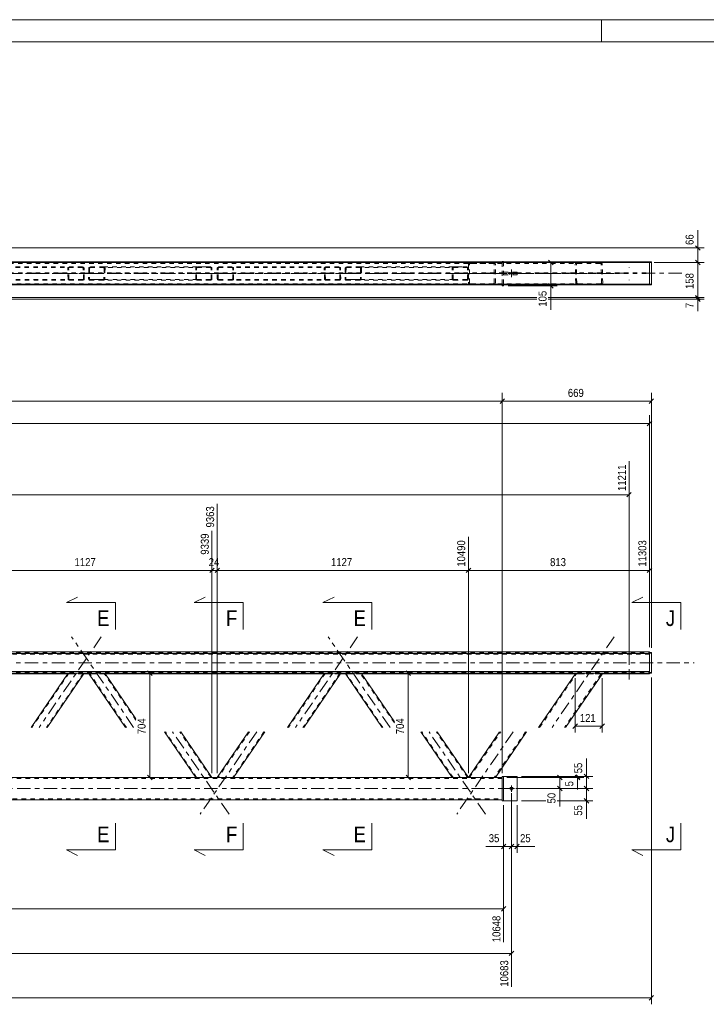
# Model space of a CAD drawing. Header units: millimetres. Extents: x 0 to 914, y 0 to 420.
# Tile 7 of 9: x 573 to 728, y 199 to 420. Entities that reach past the tile are written whole.
import ezdxf

# ---------------------------------------------------------------- set-up
doc = ezdxf.new("R2010")
doc.units = ezdxf.units.MM
for name, pattern in [('XKITLINE00', [0]), ('XKITLINE01', [4, 1, -1, 1, -1]), ('XKITLINE02', [4, 2, -2]), ('XKITLINE03', [6, 3, -1, 1, -1])]:
    doc.linetypes.add(name, pattern=pattern)
for name, color, linetype, lineweight in [('Arkusz rysunku', 3, 'Continuous', 0), ('Element', 2, 'Continuous', 0), ('Przekrój', 7, 'Continuous', 0), ('Wymiar', 4, 'Continuous', 0), ('Śruba', 3, 'Continuous', 0)]:
    doc.layers.add(name, color=color, linetype=linetype, lineweight=lineweight)
doc.styles.add('ARIAL', font='ARIAL.TTF')

msp = doc.modelspace()

# ---------------------------------------------------------------- linework, layer by layer
at = {"layer": 'Arkusz rysunku', "linetype": 'XKITLINE00', "lineweight": 0}
for p, q in [((914, 420), (0, 420)), ((704, 415), (704, 420)), ((909, 415), (5, 415))]:
    msp.add_line(p, q, dxfattribs=at)
at = {"layer": 'Element', "linetype": 'XKITLINE00', "lineweight": 0}
for p, q in [((431.02, 365.63), (714.78, 365.63)), ((681.73, 365.73), (681.73, 365.63)), ((682.03, 365.73), (681.73, 365.73)), ((682.03, 365.73), (682.03, 365.63)), ((714.78, 365.63), (714.78, 360.63)), ((714.78, 365.62), (715.18, 365.62)), ((715.18, 365.62), (715.18, 360.48)), ((116.58, 360.63), (714.78, 360.63)), ((116.58, 360.62), (714.78, 360.62)), ((714.78, 360.49), (116.58, 360.49)), ((116.58, 360.48), (714.78, 360.48)), ((681.73, 360.23), (681.73, 360.48)), ((682.03, 360.23), (682.03, 360.48)), ((698.69, 360.48), (698.67, 360.48)), ((698.69, 360.48), (703.78, 360.48)), ((698.69, 360.48), (698.69, 360.48)), ((703.78, 360.48), (703.79, 360.48)), ((714.78, 360.63), (714.78, 360.62)), ((714.78, 360.62), (714.78, 360.62)), ((714.78, 360.62), (715.18, 360.62)), ((714.78, 360.48), (714.78, 360.62)), ((714.78, 360.48), (714.78, 360.49)), ((715.18, 360.48), (714.78, 360.48)), ((682.03, 360.23), (681.73, 360.23)), ((116.58, 278.07), (714.78, 278.07)), ((116.58, 277.67), (714.78, 277.67)), ((714.78, 278.07), (714.78, 277.67)), ((714.78, 273.42), (714.78, 277.92)), ((714.78, 277.92), (715.18, 277.92)), ((715.18, 277.92), (715.18, 273.26)), ((116.58, 273.67), (714.78, 273.67)), ((714.78, 273.27), (423.18, 273.27)), ((584.18, 273.11), (535.01, 273.11)), ((584.26, 273.23), (575.95, 261.09)), ((587.89, 273.23), (579.59, 261.09)), ((584.26, 273.23), (584.29, 273.23)), ((584.29, 273.23), (584.37, 273.24)), ((584.37, 273.24), (584.49, 273.24)), ((584.49, 273.24), (584.63, 273.24)), ((584.63, 273.24), (587.54, 273.24)), ((587.54, 273.24), (587.67, 273.24)), ((587.67, 273.24), (587.79, 273.24)), ((587.79, 273.24), (587.87, 273.23)), ((588.94, 273.11), (587.81, 273.11)), ((587.87, 273.23), (587.89, 273.23)), ((597.17, 261.09), (588.86, 273.23)), ((588.86, 273.23), (588.88, 273.23)), ((588.88, 273.23), (588.96, 273.24)), ((588.96, 273.24), (589.08, 273.24)), ((589.08, 273.24), (589.22, 273.24)), ((589.22, 273.24), (592.12, 273.24)), ((592.12, 273.24), (592.26, 273.24)), ((592.26, 273.24), (592.38, 273.24)), ((592.38, 273.24), (592.46, 273.23)), ((592.46, 273.23), (592.49, 273.23)), ((599.5, 262.99), (592.49, 273.23)), ((641.74, 273.11), (592.57, 273.11)), ((641.82, 273.23), (633.52, 261.09)), ((645.46, 273.23), (637.15, 261.09)), ((641.82, 273.23), (641.85, 273.23)), ((641.85, 273.23), (641.93, 273.24)), ((641.93, 273.24), (642.05, 273.24)), ((642.05, 273.24), (642.19, 273.24)), ((642.19, 273.24), (645.1, 273.24)), ((645.1, 273.24), (645.24, 273.24)), ((645.24, 273.24), (645.36, 273.24)), ((645.36, 273.24), (645.43, 273.23)), ((646.5, 273.11), (645.38, 273.11)), ((645.43, 273.23), (645.46, 273.23)), ((654.73, 261.09), (646.43, 273.23)), ((646.43, 273.23), (646.45, 273.23)), ((646.45, 273.23), (646.53, 273.24)), ((646.53, 273.24), (646.64, 273.24)), ((646.64, 273.24), (646.78, 273.24)), ((646.78, 273.24), (649.69, 273.24)), ((649.69, 273.24), (649.83, 273.24)), ((649.83, 273.24), (649.95, 273.24)), ((649.95, 273.24), (650.03, 273.23)), ((650.03, 273.23), (650.06, 273.23)), ((657.5, 262.36), (650.06, 273.23)), ((698.1, 273.11), (650.14, 273.11)), ((689.87, 261.09), (698.2, 273.26)), ((704.26, 273.26), (695.93, 261.09)), ((698.2, 273.26), (698.24, 273.26)), ((698.24, 273.26), (698.35, 273.27)), ((698.35, 273.27), (698.5, 273.27)), ((698.5, 273.27), (698.69, 273.27)), ((698.69, 273.27), (703.78, 273.27)), ((703.78, 273.27), (703.96, 273.27)), ((703.96, 273.27), (704.12, 273.27)), ((704.12, 273.27), (704.22, 273.26)), ((714.78, 273.11), (704.16, 273.11)), ((704.22, 273.26), (704.26, 273.26)), ((714.78, 273.67), (714.78, 273.11)), ((715.18, 273.42), (714.78, 273.42)), ((714.78, 273.26), (715.18, 273.26)), ((612.92, 249.84), (605.91, 260.09)), ((616.56, 249.84), (609.54, 260.09)), ((624.78, 260.09), (617.76, 249.84)), ((628.41, 260.09), (621.4, 249.84)), ((670.49, 249.84), (663.47, 260.09)), ((674.12, 249.84), (667.11, 260.09)), ((674.12, 249.84), (681.13, 260.09)), ((687.19, 260.09), (680.18, 249.84)), ((681.73, 250.09), (681.73, 244.59)), ((681.73, 250.09), (682.03, 250.09)), ((682.03, 250.09), (682.03, 244.59)), ((685.03, 250.09), (682.03, 250.09)), ((685.03, 244.59), (685.03, 250.09)), ((674.12, 249.84), (420.41, 249.84)), ((674.12, 249.84), (674.12, 249.84)), ((680.03, 249.84), (674.12, 249.84)), ((680.14, 249.84), (680.03, 249.84)), ((680.18, 249.84), (680.14, 249.84)), ((681.73, 249.84), (680.18, 249.84)), ((680.18, 249.84), (680.18, 249.84)), ((407.82, 244.84), (681.73, 244.84)), ((681.73, 244.59), (682.03, 244.59)), ((682.03, 244.59), (685.03, 244.59))]:
    msp.add_line(p, q, dxfattribs=at)
at = {"layer": 'Element', "linetype": 'XKITLINE01', "lineweight": 0}
for p, q in [((431.02, 365.61), (714.78, 365.61)), ((714.78, 365.49), (431.02, 365.49)), ((431.02, 365.48), (714.78, 365.48)), ((681.73, 365.48), (431.02, 365.48)), ((431.02, 365.28), (681.73, 365.28)), ((674.12, 365.08), (674.15, 365.23)), ((674.12, 365.08), (674.12, 360.88)), ((674.38, 365.16), (674.36, 365.08)), ((674.36, 360.88), (674.36, 365.08)), ((674.43, 365.22), (674.38, 365.16)), ((674.42, 365.45), (674.6, 365.48)), ((674.51, 365.26), (674.43, 365.22)), ((674.6, 365.28), (674.51, 365.26)), ((703.67, 365.48), (674.6, 365.48)), ((703.68, 365.28), (674.6, 365.28)), ((679.69, 365.48), (679.88, 365.45)), ((679.78, 365.26), (679.69, 365.28)), ((679.86, 365.22), (679.78, 365.26)), ((679.92, 365.16), (679.86, 365.22)), ((679.93, 365.08), (679.92, 365.16)), ((679.93, 360.88), (679.93, 365.08)), ((680.14, 365.23), (680.18, 365.08)), ((680.18, 360.88), (680.18, 365.08)), ((681.73, 365.63), (681.73, 360.48)), ((681.73, 365.48), (681.73, 360.48)), ((682.03, 365.63), (682.03, 360.48)), ((698.14, 365.23), (698.11, 365.08)), ((698.2, 360.88), (698.11, 365.08)), ((698.24, 365.36), (698.14, 365.23)), ((698.4, 365.45), (698.24, 365.36)), ((698.35, 365.08), (698.37, 365.15)), ((698.44, 360.88), (698.35, 365.08)), ((698.37, 365.15), (698.42, 365.22)), ((698.58, 365.48), (698.4, 365.45)), ((698.42, 365.22), (698.5, 365.26)), ((698.5, 365.26), (698.59, 365.28)), ((703.86, 365.45), (703.67, 365.48)), ((703.68, 365.28), (703.77, 365.26)), ((703.77, 365.26), (703.85, 365.22)), ((703.85, 365.22), (703.9, 365.15)), ((704.02, 365.36), (703.86, 365.45)), ((703.9, 365.15), (703.92, 365.08)), ((704.01, 360.88), (703.92, 365.08)), ((704.13, 365.23), (704.02, 365.36)), ((704.17, 365.08), (704.13, 365.23)), ((704.26, 360.88), (704.17, 365.08)), ((714.78, 360.62), (714.78, 365.62)), ((714.78, 365.48), (715.18, 365.48)), ((431.02, 363.13), (714.78, 363.13)), ((431.02, 362.97), (714.78, 362.97)), ((587.47, 364.48), (560.56, 364.48)), ((587.47, 364.33), (560.56, 364.33)), ((584.23, 364.29), (584.21, 364.18)), ((584.26, 361.78), (584.21, 364.18)), ((584.31, 364.39), (584.23, 364.29)), ((584.42, 364.46), (584.31, 364.39)), ((584.39, 364.18), (584.4, 364.24)), ((584.44, 361.78), (584.39, 364.18)), ((584.4, 364.24), (584.44, 364.29)), ((584.56, 364.48), (584.42, 364.46)), ((584.44, 364.29), (584.5, 364.32)), ((584.5, 364.32), (584.57, 364.33)), ((587.61, 364.46), (587.47, 364.48)), ((587.47, 364.33), (587.54, 364.32)), ((587.54, 364.32), (587.6, 364.29)), ((587.6, 364.29), (587.64, 364.24)), ((587.73, 364.39), (587.61, 364.46)), ((587.64, 364.24), (587.66, 364.18)), ((587.71, 361.78), (587.66, 364.18)), ((587.81, 364.29), (587.73, 364.39)), ((587.84, 364.18), (587.81, 364.29)), ((587.89, 361.78), (587.84, 364.18)), ((588.91, 364.18), (588.86, 361.78)), ((588.94, 364.29), (588.91, 364.18)), ((589.02, 364.39), (588.94, 364.29)), ((589.14, 364.46), (589.02, 364.39)), ((589.09, 364.18), (589.04, 361.78)), ((589.09, 364.18), (589.11, 364.24)), ((589.11, 364.24), (589.15, 364.29)), ((589.28, 364.48), (589.14, 364.46)), ((589.15, 364.29), (589.21, 364.32)), ((589.21, 364.32), (589.28, 364.33)), ((589.28, 364.48), (592.19, 364.48)), ((589.28, 364.33), (613.28, 364.33)), ((589.28, 364.33), (592.19, 364.33)), ((592.19, 364.48), (616.19, 364.48)), ((592.33, 364.46), (592.19, 364.48)), ((592.19, 364.33), (592.25, 364.32)), ((592.25, 364.32), (592.31, 364.29)), ((592.31, 364.29), (592.35, 364.24)), ((592.36, 364.18), (592.31, 361.78)), ((592.44, 364.39), (592.33, 364.46)), ((592.35, 364.24), (592.36, 364.18)), ((592.52, 364.29), (592.44, 364.39)), ((592.55, 364.18), (592.49, 361.78)), ((592.55, 364.18), (592.52, 364.29)), ((612.92, 364.18), (612.95, 364.29)), ((612.92, 361.78), (612.92, 364.18)), ((612.95, 364.29), (613.03, 364.39)), ((613.03, 364.39), (613.14, 364.46)), ((613.12, 364.24), (613.1, 364.18)), ((613.1, 361.78), (613.1, 364.18)), ((613.15, 364.29), (613.12, 364.24)), ((613.14, 364.46), (613.28, 364.48)), ((613.21, 364.32), (613.15, 364.29)), ((613.28, 364.33), (613.21, 364.32)), ((613.28, 364.48), (616.19, 364.48)), ((613.28, 364.33), (616.19, 364.33)), ((616.19, 364.48), (616.33, 364.46)), ((616.26, 364.32), (616.19, 364.33)), ((616.32, 364.29), (616.26, 364.32)), ((616.36, 364.24), (616.32, 364.29)), ((616.33, 364.46), (616.45, 364.39)), ((616.37, 364.18), (616.36, 364.24)), ((616.37, 361.78), (616.37, 364.18)), ((616.45, 364.39), (616.53, 364.29)), ((616.53, 364.29), (616.56, 364.18)), ((616.56, 361.78), (616.56, 364.18)), ((617.76, 364.18), (617.79, 364.29)), ((617.76, 361.78), (617.76, 364.18)), ((617.79, 364.29), (617.87, 364.39)), ((617.87, 364.39), (617.99, 364.46)), ((617.96, 364.24), (617.94, 364.18)), ((617.94, 361.78), (617.94, 364.18)), ((618, 364.29), (617.96, 364.24)), ((617.99, 364.46), (618.13, 364.48)), ((618.06, 364.32), (618, 364.29)), ((618.13, 364.33), (618.06, 364.32)), ((645.04, 364.48), (618.13, 364.48)), ((645.04, 364.33), (618.13, 364.33)), ((621.03, 364.48), (621.17, 364.46)), ((621.1, 364.32), (621.03, 364.33)), ((621.16, 364.29), (621.1, 364.32)), ((621.2, 364.24), (621.16, 364.29)), ((621.17, 364.46), (621.29, 364.39)), ((621.22, 364.18), (621.2, 364.24)), ((621.22, 361.78), (621.22, 364.18)), ((621.29, 364.39), (621.37, 364.29)), ((621.37, 364.29), (621.4, 364.18)), ((621.4, 361.78), (621.4, 364.18)), ((641.8, 364.29), (641.77, 364.18)), ((641.82, 361.78), (641.77, 364.18)), ((641.87, 364.39), (641.8, 364.29)), ((641.99, 364.46), (641.87, 364.39)), ((641.95, 364.18), (641.97, 364.24)), ((642.01, 361.78), (641.95, 364.18)), ((641.97, 364.24), (642.01, 364.29)), ((642.13, 364.48), (641.99, 364.46)), ((642.01, 364.29), (642.06, 364.32)), ((642.06, 364.32), (642.13, 364.33)), ((645.18, 364.46), (645.04, 364.48)), ((645.04, 364.33), (645.11, 364.32)), ((645.11, 364.32), (645.17, 364.29)), ((645.17, 364.29), (645.21, 364.24)), ((645.3, 364.39), (645.18, 364.46)), ((645.21, 364.24), (645.23, 364.18)), ((645.28, 361.78), (645.23, 364.18)), ((645.38, 364.29), (645.3, 364.39)), ((645.41, 364.18), (645.38, 364.29)), ((645.46, 361.78), (645.41, 364.18)), ((646.48, 364.18), (646.43, 361.78)), ((646.51, 364.29), (646.48, 364.18)), ((646.59, 364.39), (646.51, 364.29)), ((646.71, 364.46), (646.59, 364.39)), ((646.66, 364.18), (646.61, 361.78)), ((646.66, 364.18), (646.67, 364.24)), ((646.67, 364.24), (646.71, 364.29)), ((646.85, 364.48), (646.71, 364.46)), ((646.71, 364.29), (646.77, 364.32)), ((646.77, 364.32), (646.84, 364.33)), ((646.84, 364.33), (670.85, 364.33)), ((646.84, 364.33), (649.75, 364.33)), ((646.85, 364.48), (649.75, 364.48)), ((649.75, 364.48), (673.76, 364.48)), ((649.89, 364.46), (649.75, 364.48)), ((649.75, 364.33), (649.82, 364.32)), ((649.82, 364.32), (649.88, 364.29)), ((649.88, 364.29), (649.92, 364.24)), ((649.93, 364.18), (649.88, 361.78)), ((650.01, 364.39), (649.89, 364.46)), ((649.92, 364.24), (649.93, 364.18)), ((650.09, 364.29), (650.01, 364.39)), ((650.11, 364.18), (650.06, 361.78)), ((650.11, 364.18), (650.09, 364.29)), ((670.49, 364.18), (670.51, 364.29)), ((670.49, 361.78), (670.49, 364.18)), ((670.51, 364.29), (670.59, 364.39)), ((670.59, 364.39), (670.71, 364.46)), ((670.68, 364.24), (670.67, 364.18)), ((670.67, 361.78), (670.67, 364.18)), ((670.72, 364.29), (670.68, 364.24)), ((670.71, 364.46), (670.85, 364.48)), ((670.78, 364.32), (670.72, 364.29)), ((670.85, 364.33), (670.78, 364.32)), ((670.85, 364.48), (673.76, 364.48)), ((670.85, 364.33), (673.76, 364.33)), ((673.76, 364.48), (673.9, 364.46)), ((673.83, 364.32), (673.76, 364.33)), ((673.89, 364.29), (673.83, 364.32)), ((673.93, 364.24), (673.89, 364.29)), ((673.9, 364.46), (674.01, 364.39)), ((673.94, 364.18), (673.93, 364.24)), ((673.94, 361.78), (673.94, 364.18)), ((674.01, 364.39), (674.09, 364.29)), ((674.09, 364.29), (674.12, 364.18)), ((674.12, 361.78), (674.12, 364.18)), ((682.03, 362.68), (682.03, 363.28)), ((682.03, 363.28), (685.03, 363.28)), ((682.03, 363.28), (682.03, 362.68)), ((682.03, 362.68), (685.03, 362.68)), ((685.03, 362.68), (685.03, 363.28)), ((681.73, 360.68), (149.62, 360.68)), ((681.73, 360.48), (149.62, 360.48)), ((587.53, 361.63), (560.56, 361.63)), ((587.54, 361.48), (560.56, 361.48)), ((584.26, 361.78), (584.29, 361.66)), ((584.29, 361.66), (584.37, 361.57)), ((584.37, 361.57), (584.49, 361.5)), ((584.45, 361.72), (584.44, 361.78)), ((584.5, 361.67), (584.45, 361.72)), ((584.49, 361.5), (584.63, 361.48)), ((584.55, 361.64), (584.5, 361.67)), ((584.62, 361.63), (584.55, 361.64)), ((587.6, 361.64), (587.53, 361.63)), ((587.54, 361.48), (587.67, 361.5)), ((587.66, 361.67), (587.6, 361.64)), ((587.7, 361.72), (587.66, 361.67)), ((587.67, 361.5), (587.79, 361.57)), ((587.71, 361.78), (587.7, 361.72)), ((587.79, 361.57), (587.87, 361.66)), ((587.87, 361.66), (587.89, 361.78)), ((588.86, 361.78), (588.88, 361.67)), ((588.88, 361.67), (588.96, 361.57)), ((588.96, 361.57), (589.08, 361.5)), ((589.05, 361.72), (589.04, 361.78)), ((589.09, 361.67), (589.05, 361.72)), ((589.08, 361.5), (589.22, 361.48)), ((589.15, 361.64), (589.09, 361.67)), ((589.22, 361.63), (589.15, 361.64)), ((613.28, 361.63), (589.22, 361.63)), ((589.22, 361.63), (592.13, 361.63)), ((592.12, 361.48), (589.22, 361.48)), ((592.12, 361.48), (592.26, 361.5)), ((616.19, 361.48), (592.12, 361.48)), ((592.2, 361.64), (592.13, 361.63)), ((592.26, 361.67), (592.2, 361.64)), ((592.3, 361.72), (592.26, 361.67)), ((592.26, 361.5), (592.38, 361.57)), ((592.31, 361.78), (592.3, 361.72)), ((592.38, 361.57), (592.46, 361.67)), ((592.46, 361.67), (592.49, 361.78)), ((612.95, 361.66), (612.92, 361.78)), ((613.03, 361.57), (612.95, 361.66)), ((613.14, 361.5), (613.03, 361.57)), ((613.1, 361.78), (613.12, 361.72)), ((613.12, 361.72), (613.15, 361.67)), ((613.28, 361.48), (613.14, 361.5)), ((613.15, 361.67), (613.21, 361.64)), ((613.21, 361.64), (613.28, 361.63)), ((616.19, 361.63), (613.28, 361.63)), ((613.28, 361.48), (616.19, 361.48)), ((616.19, 361.63), (616.26, 361.64)), ((616.33, 361.5), (616.19, 361.48)), ((616.26, 361.64), (616.32, 361.67)), ((616.32, 361.67), (616.36, 361.72)), ((616.45, 361.57), (616.33, 361.5)), ((616.36, 361.72), (616.37, 361.78)), ((616.53, 361.66), (616.45, 361.57)), ((616.56, 361.78), (616.53, 361.66)), ((617.79, 361.66), (617.76, 361.78)), ((617.87, 361.57), (617.79, 361.66)), ((617.99, 361.5), (617.87, 361.57)), ((617.94, 361.78), (617.96, 361.72)), ((617.96, 361.72), (618, 361.67)), ((618.13, 361.48), (617.99, 361.5)), ((618, 361.67), (618.06, 361.64)), ((618.06, 361.64), (618.13, 361.63)), ((645.1, 361.63), (618.13, 361.63)), ((645.1, 361.48), (618.13, 361.48)), ((621.03, 361.63), (621.1, 361.64)), ((621.17, 361.5), (621.03, 361.48)), ((621.1, 361.64), (621.16, 361.67)), ((621.16, 361.67), (621.2, 361.72)), ((621.29, 361.57), (621.17, 361.5)), ((621.2, 361.72), (621.22, 361.78)), ((621.37, 361.66), (621.29, 361.57)), ((621.4, 361.78), (621.37, 361.66)), ((641.82, 361.78), (641.85, 361.66)), ((641.85, 361.66), (641.93, 361.57)), ((641.93, 361.57), (642.05, 361.5)), ((642.02, 361.72), (642.01, 361.78)), ((642.06, 361.67), (642.02, 361.72)), ((642.05, 361.5), (642.19, 361.48)), ((642.12, 361.64), (642.06, 361.67)), ((642.19, 361.63), (642.12, 361.64)), ((645.17, 361.64), (645.1, 361.63)), ((645.1, 361.48), (645.24, 361.5)), ((645.23, 361.67), (645.17, 361.64)), ((645.26, 361.72), (645.23, 361.67)), ((645.24, 361.5), (645.36, 361.57)), ((645.28, 361.78), (645.26, 361.72)), ((645.36, 361.57), (645.43, 361.66)), ((645.43, 361.66), (645.46, 361.78)), ((646.43, 361.78), (646.45, 361.67)), ((646.45, 361.67), (646.53, 361.57)), ((646.53, 361.57), (646.64, 361.5)), ((646.62, 361.72), (646.61, 361.78)), ((646.66, 361.67), (646.62, 361.72)), ((646.64, 361.5), (646.78, 361.48)), ((646.72, 361.64), (646.66, 361.67)), ((646.79, 361.63), (646.72, 361.64)), ((649.69, 361.48), (646.78, 361.48)), ((670.85, 361.63), (646.79, 361.63)), ((646.79, 361.63), (649.69, 361.63)), ((649.76, 361.64), (649.69, 361.63)), ((649.69, 361.48), (649.83, 361.5)), ((673.76, 361.48), (649.69, 361.48)), ((649.82, 361.67), (649.76, 361.64)), ((649.86, 361.72), (649.82, 361.67)), ((649.83, 361.5), (649.95, 361.57)), ((649.88, 361.78), (649.86, 361.72)), ((649.95, 361.57), (650.03, 361.67)), ((650.03, 361.67), (650.06, 361.78)), ((670.51, 361.66), (670.49, 361.78)), ((670.59, 361.57), (670.51, 361.66)), ((670.71, 361.5), (670.59, 361.57)), ((670.67, 361.78), (670.68, 361.72)), ((670.68, 361.72), (670.72, 361.67)), ((670.85, 361.48), (670.71, 361.5)), ((670.72, 361.67), (670.78, 361.64)), ((670.78, 361.64), (670.85, 361.63)), ((673.76, 361.63), (670.85, 361.63)), ((670.85, 361.48), (673.76, 361.48)), ((673.76, 361.63), (673.83, 361.64)), ((673.9, 361.5), (673.76, 361.48)), ((673.83, 361.64), (673.89, 361.67)), ((673.89, 361.67), (673.93, 361.72)), ((674.01, 361.57), (673.9, 361.5)), ((673.93, 361.72), (673.94, 361.78)), ((674.09, 361.66), (674.01, 361.57)), ((674.12, 361.78), (674.09, 361.66)), ((674.15, 360.73), (674.12, 360.88)), ((674.36, 360.88), (674.38, 360.8)), ((674.38, 360.8), (674.43, 360.74)), ((674.6, 360.48), (674.42, 360.51)), ((674.43, 360.74), (674.51, 360.69)), ((674.51, 360.69), (674.6, 360.68)), ((703.78, 360.68), (674.6, 360.68)), ((698.67, 360.48), (674.6, 360.48)), ((679.69, 360.68), (679.78, 360.69)), ((679.88, 360.51), (679.69, 360.48)), ((679.78, 360.69), (679.86, 360.74)), ((679.86, 360.74), (679.92, 360.8)), ((679.92, 360.8), (679.93, 360.88)), ((680.18, 360.88), (680.14, 360.73)), ((698.24, 360.72), (698.2, 360.88)), ((698.32, 360.63), (698.24, 360.72)), ((698.35, 360.59), (698.32, 360.63)), ((698.35, 360.59), (698.5, 360.51)), ((698.46, 360.8), (698.44, 360.88)), ((698.51, 360.74), (698.46, 360.8)), ((698.69, 360.48), (698.5, 360.51)), ((698.59, 360.69), (698.51, 360.74)), ((698.69, 360.68), (698.59, 360.69)), ((703.87, 360.69), (703.78, 360.68)), ((703.79, 360.48), (703.96, 360.51)), ((703.95, 360.74), (703.87, 360.69)), ((704, 360.8), (703.95, 360.74)), ((703.96, 360.51), (704.12, 360.59)), ((704.01, 360.88), (704, 360.8)), ((704.12, 360.59), (704.15, 360.63)), ((704.15, 360.63), (704.22, 360.72)), ((704.22, 360.72), (704.26, 360.88)), ((714.78, 360.63), (714.78, 360.62)), ((714.78, 360.62), (714.78, 360.63)), ((714.78, 360.49), (714.78, 360.62)), ((116.58, 277.91), (714.78, 277.91)), ((714.78, 277.57), (116.58, 277.57)), ((714.78, 277.51), (116.58, 277.51)), ((714.78, 277.76), (715.18, 277.76)), ((714.78, 277.67), (714.78, 273.67)), ((116.58, 273.61), (714.78, 273.61)), ((116.58, 273.51), (714.78, 273.51)), ((584.44, 273.23), (576.13, 261.09)), ((587.71, 273.23), (579.4, 261.09)), ((587.81, 273.11), (584.18, 273.11)), ((584.23, 273.15), (584.21, 273.15)), ((584.31, 273.15), (584.23, 273.15)), ((584.42, 273.14), (584.31, 273.15)), ((584.39, 273.15), (584.4, 273.15)), ((584.4, 273.15), (584.43, 273.15)), ((584.56, 273.14), (584.42, 273.14)), ((584.43, 273.15), (584.44, 273.15)), ((584.44, 273.23), (584.45, 273.23)), ((584.44, 273.15), (584.5, 273.15)), ((584.45, 273.23), (584.48, 273.23)), ((584.48, 273.23), (584.5, 273.23)), ((584.55, 273.23), (584.5, 273.23)), ((584.5, 273.15), (584.57, 273.15)), ((584.62, 273.23), (584.55, 273.23)), ((584.56, 273.14), (587.47, 273.14)), ((584.57, 273.15), (587.47, 273.15)), ((584.62, 273.23), (587.53, 273.23)), ((587.47, 273.15), (587.54, 273.15)), ((587.61, 273.14), (587.47, 273.14)), ((587.6, 273.23), (587.53, 273.23)), ((587.54, 273.15), (587.6, 273.15)), ((587.66, 273.23), (587.6, 273.23)), ((587.6, 273.15), (587.62, 273.15)), ((587.61, 273.14), (587.65, 273.15)), ((587.62, 273.15), (587.64, 273.15)), ((587.64, 273.15), (587.66, 273.15)), ((587.65, 273.15), (587.73, 273.15)), ((587.66, 273.23), (587.67, 273.23)), ((587.67, 273.23), (587.7, 273.23)), ((587.7, 273.23), (587.71, 273.23)), ((587.81, 273.15), (587.73, 273.15)), ((587.84, 273.15), (587.81, 273.15)), ((588.86, 273.23), (588.91, 273.15)), ((588.94, 273.15), (588.91, 273.15)), ((589.02, 273.15), (588.94, 273.15)), ((592.57, 273.11), (588.94, 273.11)), ((589.14, 273.14), (589.02, 273.15)), ((589.09, 273.15), (589.04, 273.23)), ((589.04, 273.23), (589.05, 273.23)), ((589.05, 273.23), (589.08, 273.23)), ((589.08, 273.23), (589.09, 273.23)), ((589.15, 273.23), (589.09, 273.23)), ((597.35, 261.09), (589.09, 273.15)), ((589.09, 273.15), (589.11, 273.15)), ((589.11, 273.15), (589.14, 273.15)), ((589.14, 273.15), (589.15, 273.15)), ((589.28, 273.14), (589.14, 273.14)), ((589.22, 273.23), (589.15, 273.23)), ((589.15, 273.15), (589.21, 273.15)), ((589.21, 273.15), (589.28, 273.15)), ((589.22, 273.23), (592.13, 273.23)), ((589.28, 273.15), (592.19, 273.15)), ((589.28, 273.14), (592.19, 273.14)), ((592.2, 273.23), (592.13, 273.23)), ((592.19, 273.15), (592.25, 273.15)), ((592.33, 273.14), (592.19, 273.14)), ((592.26, 273.23), (592.2, 273.23)), ((592.25, 273.15), (592.31, 273.15)), ((592.26, 273.23), (592.27, 273.23)), ((592.27, 273.23), (592.3, 273.23)), ((592.3, 273.23), (592.31, 273.23)), ((592.36, 273.15), (592.31, 273.23)), ((592.31, 273.15), (592.32, 273.15)), ((592.32, 273.15), (592.35, 273.15)), ((592.33, 273.14), (592.37, 273.15)), ((592.35, 273.15), (592.36, 273.15)), ((599.5, 262.73), (592.36, 273.15)), ((592.37, 273.15), (592.44, 273.15)), ((592.52, 273.15), (592.44, 273.15)), ((592.49, 273.23), (592.55, 273.15)), ((592.55, 273.15), (592.52, 273.15)), ((642.01, 273.23), (633.7, 261.09)), ((645.28, 273.23), (636.97, 261.09)), ((645.38, 273.11), (641.74, 273.11)), ((641.8, 273.15), (641.77, 273.15)), ((641.87, 273.15), (641.8, 273.15)), ((641.99, 273.14), (641.87, 273.15)), ((641.95, 273.15), (641.97, 273.15)), ((641.97, 273.15), (641.99, 273.15)), ((641.99, 273.15), (642.01, 273.15)), ((642.13, 273.14), (641.99, 273.14)), ((642.01, 273.23), (642.02, 273.23)), ((642.01, 273.15), (642.06, 273.15)), ((642.02, 273.23), (642.05, 273.23)), ((642.05, 273.23), (642.06, 273.23)), ((642.12, 273.23), (642.06, 273.23)), ((642.06, 273.15), (642.13, 273.15)), ((642.19, 273.23), (642.12, 273.23)), ((642.13, 273.15), (645.04, 273.15)), ((642.13, 273.14), (645.04, 273.14)), ((642.19, 273.23), (645.1, 273.23)), ((645.04, 273.15), (645.11, 273.15)), ((645.18, 273.14), (645.04, 273.14)), ((645.17, 273.23), (645.1, 273.23)), ((645.11, 273.15), (645.17, 273.15)), ((645.23, 273.23), (645.17, 273.23)), ((645.17, 273.15), (645.18, 273.15)), ((645.18, 273.15), (645.21, 273.15)), ((645.18, 273.14), (645.22, 273.15)), ((645.21, 273.15), (645.23, 273.15)), ((645.22, 273.15), (645.3, 273.15)), ((645.23, 273.23), (645.24, 273.23)), ((645.24, 273.23), (645.26, 273.23)), ((645.26, 273.23), (645.28, 273.23)), ((645.38, 273.15), (645.3, 273.15)), ((645.41, 273.15), (645.38, 273.15)), ((646.43, 273.23), (646.48, 273.15)), ((646.51, 273.15), (646.48, 273.15)), ((650.14, 273.11), (646.5, 273.11)), ((646.59, 273.15), (646.51, 273.15)), ((646.71, 273.14), (646.59, 273.15)), ((646.66, 273.15), (646.61, 273.23)), ((646.61, 273.23), (646.62, 273.23)), ((646.62, 273.23), (646.65, 273.23)), ((646.65, 273.23), (646.66, 273.23)), ((646.72, 273.23), (646.66, 273.23)), ((654.91, 261.09), (646.66, 273.15)), ((646.66, 273.15), (646.67, 273.15)), ((646.67, 273.15), (646.7, 273.15)), ((646.7, 273.15), (646.71, 273.15)), ((646.71, 273.15), (646.77, 273.15)), ((646.85, 273.14), (646.71, 273.14)), ((646.79, 273.23), (646.72, 273.23)), ((646.77, 273.15), (646.84, 273.15)), ((646.79, 273.23), (649.69, 273.23)), ((646.84, 273.15), (649.75, 273.15)), ((646.85, 273.14), (649.75, 273.14)), ((649.76, 273.23), (649.69, 273.23)), ((649.75, 273.15), (649.82, 273.15)), ((649.89, 273.14), (649.75, 273.14)), ((649.82, 273.23), (649.76, 273.23)), ((649.82, 273.23), (649.83, 273.23)), ((649.82, 273.15), (649.88, 273.15)), ((649.83, 273.23), (649.86, 273.23)), ((649.86, 273.23), (649.88, 273.23)), ((649.93, 273.15), (649.88, 273.23)), ((649.88, 273.15), (649.89, 273.15)), ((649.89, 273.15), (649.92, 273.15)), ((649.89, 273.14), (649.94, 273.15)), ((649.92, 273.15), (649.93, 273.15)), ((657.5, 262.09), (649.93, 273.15)), ((649.94, 273.15), (650.01, 273.15)), ((650.09, 273.15), (650.01, 273.15)), ((650.06, 273.23), (650.11, 273.15)), ((650.11, 273.15), (650.09, 273.15)), ((690.11, 261.09), (698.35, 273.13)), ((703.92, 273.13), (695.69, 261.09)), ((704.16, 273.11), (698.1, 273.11)), ((698.2, 273.26), (698.11, 273.13)), ((698.14, 273.12), (698.11, 273.13)), ((698.24, 273.12), (698.14, 273.12)), ((698.4, 273.11), (698.24, 273.12)), ((698.35, 273.13), (698.44, 273.26)), ((698.35, 273.13), (698.37, 273.12)), ((698.37, 273.12), (698.4, 273.12)), ((698.4, 273.12), (698.42, 273.12)), ((698.58, 273.11), (698.4, 273.11)), ((698.42, 273.12), (698.5, 273.12)), ((698.44, 273.26), (698.46, 273.26)), ((698.46, 273.26), (698.5, 273.26)), ((698.5, 273.26), (698.51, 273.26)), ((698.5, 273.12), (698.59, 273.12)), ((698.59, 273.26), (698.51, 273.26)), ((698.58, 273.11), (703.67, 273.11)), ((698.69, 273.26), (698.59, 273.26)), ((698.59, 273.12), (703.68, 273.12)), ((698.69, 273.26), (703.78, 273.26)), ((703.86, 273.11), (703.67, 273.11)), ((703.68, 273.12), (703.77, 273.12)), ((703.77, 273.12), (703.85, 273.12)), ((703.87, 273.26), (703.78, 273.26)), ((703.85, 273.12), (703.86, 273.12)), ((703.86, 273.12), (703.9, 273.12)), ((704.02, 273.12), (703.86, 273.11)), ((703.95, 273.26), (703.87, 273.26)), ((703.9, 273.12), (703.92, 273.13)), ((703.92, 273.13), (704.01, 273.26)), ((703.95, 273.26), (703.96, 273.26)), ((703.96, 273.26), (704, 273.26)), ((704, 273.26), (704.01, 273.26)), ((704.13, 273.12), (704.02, 273.12)), ((704.17, 273.13), (704.13, 273.12)), ((704.17, 273.13), (704.26, 273.26)), ((714.78, 273.42), (714.78, 273.26)), ((715.18, 273.26), (715.18, 273.42)), ((613.1, 249.84), (606.09, 260.09)), ((616.37, 249.84), (609.36, 260.09)), ((624.96, 260.09), (617.94, 249.84)), ((628.23, 260.09), (621.22, 249.84)), ((670.67, 249.84), (663.65, 260.09)), ((673.94, 249.84), (666.92, 260.09)), ((674.36, 249.84), (681.37, 260.09)), ((686.95, 260.09), (679.93, 249.84)), ((674.12, 249.84), (674.12, 249.84)), ((682.03, 250.09), (682.03, 244.59)), ((681.73, 249.64), (420.41, 249.64)), ((616.56, 249.84), (612.92, 249.84)), ((621.4, 249.84), (617.76, 249.84)), ((674.12, 249.84), (670.49, 249.84)), ((680.18, 249.84), (674.12, 249.84)), ((674.36, 249.84), (674.36, 249.84)), ((679.69, 249.84), (679.69, 249.84)), ((679.92, 249.84), (679.88, 249.84)), ((679.88, 249.84), (679.92, 249.84)), ((679.88, 249.84), (679.88, 249.84)), ((680.03, 249.84), (679.88, 249.84)), ((679.92, 249.84), (679.93, 249.84)), ((679.92, 249.84), (679.93, 249.84)), ((679.93, 249.84), (679.93, 249.84)), ((680.18, 249.84), (680.18, 249.84)), ((681.73, 244.84), (681.73, 249.84)), ((407.82, 245.04), (681.73, 245.04))]:
    msp.add_line(p, q, dxfattribs=at)
at = {"layer": 'Element', "linetype": 'XKITLINE03', "lineweight": 0}
for p, q in [((431.02, 363.05), (722.5, 363.05)), ((431.02, 362.98), (691.73, 362.98)), ((591.7, 362.98), (556.37, 362.98)), ((620.38, 362.98), (585.05, 362.98)), ((649.26, 362.98), (613.93, 362.98)), ((677.95, 362.98), (642.62, 362.98)), ((706.83, 362.98), (671.5, 362.98)), ((591.7, 281.44), (577.77, 261.09)), ((598.98, 261.09), (585.05, 281.44)), ((649.26, 281.44), (635.33, 261.09)), ((656.55, 261.09), (642.62, 281.44)), ((706.83, 281.44), (692.9, 261.09)), ((106.58, 275.59), (724.78, 275.59)), ((620.38, 241.59), (607.72, 260.09)), ((626.6, 260.09), (613.93, 241.59)), ((677.95, 241.59), (665.29, 260.09)), ((684.16, 260.09), (671.5, 241.59)), ((416.82, 247.34), (691.73, 247.34))]:
    msp.add_line(p, q, dxfattribs=at)
at = {"layer": 'Element', "linetype": 'XKITLINE01', "lineweight": 0}
for centre, start, end in [((674.55, 365.02), 107.3954, 151.6576), ((679.74, 365.02), 28.3326, 72.5948), ((674.55, 360.94), 208.3326, 252.5948), ((679.74, 360.94), 287.3954, 331.6576)]:
    msp.add_arc(centre, 0.451, start, end, dxfattribs=at)
at = {"layer": 'Przekrój', "linetype": 'XKITLINE00', "lineweight": 0}
for p, q in [((583.9, 289.1), (586.4, 290.35)), ((612.56, 289.1), (615.06, 290.35)), ((641.47, 289.1), (643.97, 290.35)), ((710.78, 289.1), (713.28, 290.35)), ((588.9, 289.1), (583.9, 289.1)), ((594.9, 289.1), (588.9, 289.1)), ((594.9, 289.1), (594.9, 283.1)), ((617.56, 289.1), (612.56, 289.1)), ((623.56, 289.1), (617.56, 289.1)), ((623.56, 289.1), (623.56, 283.1)), ((646.47, 289.1), (641.47, 289.1)), ((652.47, 289.1), (646.47, 289.1)), ((652.47, 289.1), (652.47, 283.1)), ((715.78, 289.1), (710.78, 289.1)), ((721.78, 289.1), (715.78, 289.1)), ((721.78, 289.1), (721.78, 283.1)), ((594.9, 233.56), (594.9, 239.56)), ((623.56, 233.56), (623.56, 239.56)), ((652.47, 233.56), (652.47, 239.56)), ((721.78, 233.56), (721.78, 239.56)), ((583.9, 233.56), (586.4, 232.31)), ((588.9, 233.56), (583.9, 233.56)), ((594.9, 233.56), (588.9, 233.56)), ((612.56, 233.56), (615.06, 232.31)), ((617.56, 233.56), (612.56, 233.56)), ((623.56, 233.56), (617.56, 233.56)), ((641.47, 233.56), (643.97, 232.31)), ((646.47, 233.56), (641.47, 233.56)), ((652.47, 233.56), (646.47, 233.56)), ((710.78, 233.56), (713.28, 232.31)), ((715.78, 233.56), (710.78, 233.56)), ((721.78, 233.56), (715.78, 233.56))]:
    msp.add_line(p, q, dxfattribs=at)
at = {"layer": 'Wymiar', "linetype": 'XKITLINE00', "lineweight": 0}
for p, q in [((725.62, 368.74), (725.62, 372.76)), ((725.62, 368.74), (725.62, 372.76)), ((725.11, 369.25), (726.13, 368.23)), ((418.18, 368.74), (727.06, 368.74)), ((725.62, 365.48), (725.62, 368.74)), ((713.78, 365.48), (431.02, 365.48)), ((682.73, 365.48), (694.06, 365.48)), ((692.11, 365.99), (693.13, 364.97)), ((692.62, 360.23), (692.62, 365.48)), ((715.78, 365.48), (727.06, 365.48)), ((715.78, 365.48), (727.06, 365.48)), ((725.11, 365.99), (726.13, 364.97)), ((725.11, 365.99), (726.13, 364.97)), ((725.62, 357.59), (725.62, 365.48)), ((692.11, 360.74), (693.13, 359.72)), ((683.03, 360.23), (694.06, 360.23)), ((692.62, 360.23), (692.62, 354.87)), ((692.62, 360.23), (692.62, 354.87)), ((411.58, 357.59), (689.5, 357.59)), ((411.58, 357.59), (689.5, 357.59)), ((418.18, 357.25), (689.5, 357.25)), ((692.02, 357.59), (727.06, 357.59)), ((692.02, 357.59), (727.06, 357.59)), ((692.02, 357.25), (727.06, 357.25)), ((725.11, 358.1), (726.13, 357.08)), ((725.11, 358.1), (726.13, 357.08)), ((725.11, 357.76), (726.13, 356.74)), ((725.62, 357.25), (725.62, 357.59)), ((725.62, 357.25), (725.62, 354.56)), ((725.62, 357.25), (725.62, 354.56)), ((681.73, 250.84), (681.73, 336.2)), ((681.73, 250.84), (681.73, 336.2)), ((715.18, 278.92), (715.18, 336.2)), ((149.62, 334.34), (681.73, 334.34)), ((682.24, 334.85), (681.22, 333.83)), ((682.24, 334.85), (681.22, 333.83)), ((681.73, 334.34), (715.18, 334.34)), ((715.68, 334.85), (714.67, 333.83)), ((715.28, 329.85), (714.27, 328.83)), ((714.78, 279.07), (714.78, 331.2)), ((121.18, 329.34), (714.78, 329.34)), ((710.18, 275.16), (710.18, 320.84)), ((149.62, 313.34), (710.18, 313.34)), ((710.68, 313.85), (709.67, 312.83)), ((617.76, 250.84), (617.76, 311.32)), ((617.76, 299.46), (617.76, 311.32)), ((616.56, 299.46), (616.56, 305.2)), ((616.56, 250.84), (616.56, 305.2)), ((674.12, 250.84), (674.12, 303.84)), ((674.12, 250.84), (674.12, 303.84)), ((714.78, 279.07), (714.78, 303.84)), ((560.2, 296.34), (616.56, 296.34)), ((617.06, 296.85), (616.05, 295.83)), ((617.06, 296.85), (616.05, 295.83)), ((616.56, 250.84), (616.56, 296.94)), ((616.56, 296.34), (617.76, 296.34)), ((618.27, 296.85), (617.25, 295.83)), ((618.27, 296.85), (617.25, 295.83)), ((617.76, 250.84), (617.76, 296.94)), ((617.76, 296.34), (674.12, 296.34)), ((674.63, 296.85), (673.61, 295.83)), ((674.63, 296.85), (673.61, 295.83)), ((674.12, 296.34), (714.78, 296.34)), ((715.28, 296.85), (714.27, 295.83)), ((585.26, 273.24), (604.06, 273.24)), ((602.11, 273.75), (603.13, 272.73)), ((602.62, 249.84), (602.62, 273.24)), ((642.83, 273.24), (662.06, 273.24)), ((660.11, 273.75), (661.13, 272.73)), ((660.62, 249.84), (660.62, 273.24)), ((698.1, 272.11), (698.1, 259.9)), ((704.16, 272.11), (704.16, 259.9)), ((715.18, 272.26), (715.18, 198.9)), ((698.61, 261.85), (697.59, 260.83)), ((698.1, 261.34), (704.16, 261.34)), ((704.67, 261.85), (703.65, 260.83)), ((700.62, 250.09), (700.62, 254.11)), ((700.62, 250.09), (700.62, 254.11)), ((602.11, 250.35), (603.13, 249.33)), ((660.11, 250.35), (661.13, 249.33)), ((686.03, 250.09), (702.06, 250.09)), ((686.03, 250.09), (700.06, 250.09)), ((694.11, 250.35), (695.13, 249.33)), ((698.11, 250.35), (699.13, 249.33)), ((698.3, 250.41), (699.13, 249.58)), ((698.62, 249.84), (698.62, 250.09)), ((700.11, 250.6), (701.13, 249.58)), ((700.62, 247.34), (700.62, 250.09)), ((593.49, 249.84), (604.06, 249.84)), ((651.05, 249.84), (662.06, 249.84)), ((682.73, 249.84), (700.06, 249.84)), ((682.73, 249.84), (696.06, 249.84)), ((694.11, 247.85), (695.13, 246.83)), ((694.62, 247.34), (694.62, 249.84)), ((698.62, 249.84), (698.62, 247.16)), ((698.62, 249.84), (698.62, 247.16)), ((700.11, 247.85), (701.13, 246.83)), ((700.11, 247.85), (701.13, 246.83)), ((683.78, 246.34), (683.78, 232.9)), ((683.78, 246.34), (683.78, 232.9)), ((683.78, 246.34), (683.78, 202.85)), ((684.78, 247.34), (702.06, 247.34)), ((684.78, 247.34), (702.06, 247.34)), ((684.78, 247.34), (696.06, 247.34)), ((694.62, 247.34), (694.62, 243.32)), ((694.62, 247.34), (694.62, 243.32)), ((700.62, 244.59), (700.62, 247.34)), ((682.03, 243.59), (682.03, 232.9)), ((682.03, 243.59), (682.03, 212.85)), ((685.03, 243.59), (685.03, 232.9)), ((686.03, 244.59), (691.5, 244.59)), ((694.02, 244.59), (702.06, 244.59)), ((700.11, 245.1), (701.13, 244.08)), ((700.62, 244.59), (700.62, 240.57)), ((700.62, 244.59), (700.62, 240.57)), ((682.54, 234.85), (681.52, 233.83)), ((684.29, 234.85), (683.27, 233.83)), ((684.29, 234.85), (683.27, 233.83)), ((685.54, 234.85), (684.52, 233.83)), ((682.03, 234.34), (678.01, 234.34)), ((682.03, 234.34), (678.01, 234.34)), ((682.03, 234.34), (683.78, 234.34)), ((683.78, 234.34), (685.03, 234.34)), ((685.03, 234.34), (689.05, 234.34)), ((685.03, 234.34), (689.05, 234.34)), ((149.62, 220.34), (682.03, 220.34)), ((682.54, 220.85), (681.52, 219.83)), ((149.62, 210.34), (683.78, 210.34)), ((684.29, 210.85), (683.27, 209.83)), ((116.18, 200.34), (715.18, 200.34)), ((715.68, 200.85), (714.67, 199.83))]:
    msp.add_line(p, q, dxfattribs=at)
at = {"layer": 'Śruba', "linetype": 'XKITLINE02', "lineweight": 0}
for p, q in [((683.43, 362.68), (683.43, 363.28)), ((683.78, 362.18), (683.78, 363.93)), ((684.13, 362.68), (684.13, 363.28)), ((710.18, 364.34), (710.18, 364.41)), ((710.18, 361.54), (710.18, 361.61))]:
    msp.add_line(p, q, dxfattribs=at)
at = {"layer": 'Śruba', "linetype": 'XKITLINE00', "lineweight": 0}
for p, q in [((710.18, 271.91), (710.18, 274.16)), ((710.18, 271.82), (710.18, 274.07)), ((683.78, 248.04), (683.78, 246.64)), ((684.48, 247.34), (683.08, 247.34))]:
    msp.add_line(p, q, dxfattribs=at)
msp.add_circle((683.78, 247.34), 0.35, dxfattribs=at)

# ---------------------------------------------------------------- texts
at = {"layer": 'Przekrój', "style": 'ARIAL', "width": 0.85}
for s, p in [('E', (590.79, 283.85)), ('F', (619.7, 283.85)), ('E', (648.35, 283.85)), ('J', (718.44, 283.85)), ('E', (590.79, 235.31)), ('F', (619.7, 235.31)), ('E', (648.35, 235.31)), ('J', (718.44, 235.31))]:
    msp.add_text(s, height=3.5, dxfattribs=at).set_placement(p)
at = {"layer": 'Wymiar', "style": 'ARIAL', "width": 0.85}
for s, p in [('66', (724.66, 369.42)), ('158', (724.66, 359.53)), ('105', (691.66, 355.55)), ('7', (724.66, 355.24)), ('11211', (709.46, 314.16)), ('9363', (617.04, 305.98)), ('9339', (615.84, 299.86)), ('10490', (673.4, 297.16)), ('11303', (714.06, 297.16)), ('704', (601.66, 259.54)), ('704', (659.66, 259.54)), ('55', (699.66, 250.77)), ('5', (697.66, 247.83)), ('50', (693.66, 244)), ('55', (699.66, 241.25)), ('10648', (681.31, 212.85)), ('10683', (683.06, 202.85))]:
    msp.add_text(s, height=1.8, rotation=90.0002, dxfattribs=at).set_placement(p)
for s, p in [('669', (696.45, 335.3)), ('1127', (585.71, 297.3)), ('24', (615.82, 297.3)), ('1127', (643.27, 297.3)), ('813', (692.45, 297.3)), ('121', (699.13, 262.3)), ('35', (678.69, 235.3)), ('25', (685.71, 235.3))]:
    msp.add_text(s, height=1.8, dxfattribs=at).set_placement(p)

doc.saveas('drawing.dxf')
